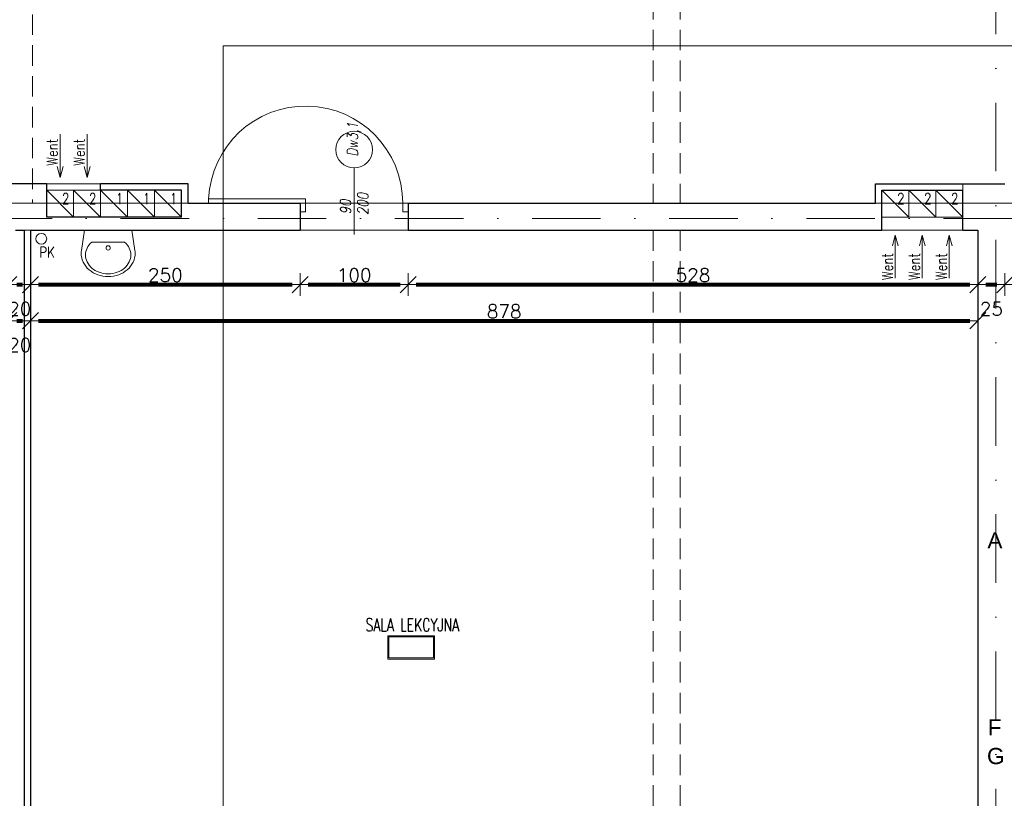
# Model space of a CAD drawing. Header units: metres. Extents: x 7408630 to 15602436, y 5561464 to 13303678.
# Tile 116 of 123: x 7412857 to 7413770, y 5566157 to 5566879. Entities that reach past the tile are written whole.
import ezdxf
from ezdxf.enums import TextEntityAlignment as Align

# ---------------------------------------------------------------- set-up
doc = ezdxf.new("R2010")
doc.units = ezdxf.units.M
doc.header["$MEASUREMENT"] = 0
doc.linetypes.add('DASHDOT', pattern=[25.4, 12.7, -6.35, 0, -6.35])
doc.linetypes.add('HIDDEN', pattern=[9.525, 6.35, -3.175])
for name, color, linetype, lineweight in [('!! 0_ Istn-sciany', 3, 'Continuous', 30), ('!! 0_ Istn-widok', 1, 'Continuous', 15), ('!! 0_Istn-armatura', 6, 'Continuous', 9), ('!! 0_Istn-drzwi', 1, 'Continuous', 13), ('!! 0_Istn-went', 5, 'Continuous', 13), ('!! 0_Opis_pom', 9, 'Continuous', 13), ('!! 0_Osie', 1, 'DASHDOT', 13), ('!! 1_OPIS POM NOWE', 140, 'Continuous', 5), ('!! 2_drzwi opis', 151, 'Continuous', 9), ('!! wymiary osi', 250, 'Continuous', 5), ('0-osie-liniA', 14, 'DASHDOT', 5), ('Granica', 112, 'Continuous', 80)]:
    doc.layers.add(name, color=color, linetype=linetype, lineweight=lineweight)
doc.layers.add('!! 0_ramki', color=66, linetype='Continuous', lineweight=9, plot=False)
doc.layers.add('Powierzchnia', color=140, linetype='Continuous', lineweight=5, plot=False)
doc.layers.add('!! 2_oznaczenia narozniki', color=7, linetype='Continuous')
doc.styles.add('50', font='ROMANS.shx', dxfattribs={"width": 0.8, "oblique": 10, "height": 10})
doc.styles.add('ARCHETYP', font='romans.shx', dxfattribs={"height": 15})
doc.styles.add('ARIAL', font='tahoma.ttf')
doc.styles.add('TXT', font='simplex.shx')
doc.dimstyles.new('DIM50', dxfattribs={"dimscale": 5, "dimtxt": 2, "dimasz": 1, "dimexe": 0, "dimexo": 0, "dimgap": 0.5, "dimtad": 1, "dimdec": 4, "dimrnd": 0.5, "dimdsep": 46, "dimtxsty": 'TXT', "dimblk": 'TICK1', "dimblk1": 'TICK1', "dimblk2": 'TICK1', "dimsah": 1, "dimcen": 0, "dimse1": 1, "dimse2": 1, "dimclrd": 1, "dimclre": 7, "dimclrt": 9, "dimadec": 0, "dimazin": 0, "dimtfac": 1, "dimtdec": 4, "dimtmove": 2, "dimatfit": 3, "dimldrblk": 'TICK1', "dimfxl": 1, "dimtolj": 1, "dimarcsym": 0})

# ---------------------------------------------------------------- blocks, each defined once
blk = doc.blocks.new('A$C578D6593')
for p, q in [((-26.36, 0), (-29.16, 18.76)), ((17.64, 0), (20.43, 18.76)), ((-19.63, 11), (10.9, 11)), ((-26.36, 0), (17.64, 0))]:
    blk.add_line(p, q)
blk.add_circle((-4.36, 16.5), 2)
for centre, radius, start, end in [((-7.68, 20), 22.03, 130.69553, 154.2825), ((-5.67, 17.67), 25.11, 109.6071, 130.69553), ((-5.67, 19.17), 21.11, 109.6071, 130.69553), ((-4.36, 14), 29, 90, 109.6071), ((-4.36, 15.5), 25, 90, 109.6071), ((-4.36, 14), 29, 70.3929, 90), ((-4.36, 15.5), 25, 70.3929, 90), ((-3.06, 19.17), 21.11, 49.30447, 70.3929), ((-3.06, 17.67), 25.11, 49.30447, 70.3929), ((-1.05, 20), 22.03, 25.7175, 49.30447), ((-10.79, 21.5), 18.58, 154.2825, 180), ((-10.79, 23), 14.58, 154.2825, 180), ((-7.68, 21.5), 18.03, 130.69553, 154.2825), ((-1.05, 21.5), 18.03, 25.7175, 49.30447), ((2.06, 23), 14.58, 0, 25.7175), ((2.06, 21.5), 18.58, 0, 25.7175), ((-10.79, 21.5), 18.58, 180, 188.47944), ((-10.79, 23), 14.58, 180, 205.7175), ((2.06, 23), 14.58, 334.2825, 0), ((2.06, 21.5), 18.58, 351.52056, 0), ((-7.68, 24.5), 18.03, 205.7175, 228.4823), ((-1.05, 24.5), 18.03, 311.5177, 334.2825)]:
    blk.add_arc(centre, radius, start, end)
blk = doc.blocks.new('BLOK OSI')
at = {"layer": '0-osie-liniA', "ltscale": 5}
for points in [[(51992.21142, -199661.23318), (51992.21142, -193642.4104)], [(48639.25763, -195002.0883), (55442.2848, -195002.0883)]]:
    blk.add_lwpolyline(points, dxfattribs=at)
blk = doc.blocks.new('1_ok-opis')
blk.add_line((0, 111.61), (0, 50))
blk.add_circle((0, 128.61), 17)
at = {"style": '50', "oblique": 10, "width": 0.8}
for tag, rotation, p in [('NR', 90, (0, 128.61)), ('NR', 270, (0, 128.61)), ('SZEROKOŚĆ', 90, (-8, 78.29)), ('WYSOKOŚĆ', 270, (-8, 78.29)), ('WYSOKOŚĆ', 90, (8, 78.29)), ('SZEROKOŚĆ', 270, (8, 78.29))]:
    blk.add_attdef(tag, text='', height=10, rotation=rotation, dxfattribs=at).set_placement(p, align=Align.MIDDLE)
blk = doc.blocks.new('TICK1')
at = {"color": 0}
for p, q in [((0, -1.4), (0, 1.4)), ((0, 0), (-1, 0))]:
    blk.add_line(p, q, dxfattribs=at)
at = {"color": 2}
blk.add_line((-1, -1), (1, 1), dxfattribs=at)
blk = doc.blocks.new('*D507')
at = {"layer": '!! wymiary osi', "color": 1, "lineweight": -2, "transparency": 16777216}
blk.add_line((73528.92, -195035.52), (73533.92, -195035.52), dxfattribs=at)
at = {"layer": 'DEFPOINTS', "color": 0, "transparency": 16777216}
for p in [(73521.42, -194951.59), (73541.42, -194951.59), (73541.42, -195035.52)]:
    blk.add_point(p, dxfattribs=at)
at = {"layer": '!! wymiary osi', "color": 1, "lineweight": -2, "transparency": 16777216, "xscale": 7.5, "yscale": 7.5, "zscale": 7.5, "rotation": 180}
blk.add_blockref('TICK1', (73521.42, -195035.52), dxfattribs=at)
at = {"layer": '!! wymiary osi', "color": 1, "lineweight": -2, "transparency": 16777216, "xscale": 7.5, "yscale": 7.5, "zscale": 7.5}
blk.add_blockref('TICK1', (73541.42, -195035.52), dxfattribs=at)
at = {"layer": '!! wymiary osi', "color": 9, "transparency": 16777216, "insert": (73531.42, -195058.02), "char_height": 12.5, "attachment_point": 5, "style": 'TXT'}
blk.add_mtext('\\A1;20', dxfattribs=at)
blk = doc.blocks.new('*D508')
at = {"layer": '!! wymiary osi', "color": 1, "lineweight": -2, "transparency": 16777216}
blk.add_line((73548.92, -195035.52), (74411.92, -195035.52), dxfattribs=at)
at = {"layer": 'DEFPOINTS', "color": 0, "transparency": 16777216}
for p in [(73541.42, -194951.59), (74419.42, -194951.59), (74419.42, -195035.52)]:
    blk.add_point(p, dxfattribs=at)
at = {"layer": '!! wymiary osi', "color": 1, "lineweight": -2, "transparency": 16777216, "xscale": 7.5, "yscale": 7.5, "zscale": 7.5, "rotation": 180}
blk.add_blockref('TICK1', (73541.42, -195035.52), dxfattribs=at)
at = {"layer": '!! wymiary osi', "color": 1, "lineweight": -2, "transparency": 16777216, "xscale": 7.5, "yscale": 7.5, "zscale": 7.5}
blk.add_blockref('TICK1', (74419.42, -195035.52), dxfattribs=at)
at = {"layer": '!! wymiary osi', "color": 9, "transparency": 16777216, "insert": (73980.42, -195026.77), "char_height": 12.5, "attachment_point": 5, "style": 'TXT'}
blk.add_mtext('\\A1;878', dxfattribs=at)
blk = doc.blocks.new('*D605')
at = {"layer": '!! wymiary osi', "color": 1, "lineweight": -2, "transparency": 16777216}
blk.add_line((73528.92, -195002), (73533.92, -195002), dxfattribs=at)
at = {"layer": 'DEFPOINTS', "color": 0, "transparency": 16777216}
for p in [(73521.42, -194951.59), (73541.42, -194951.59), (73541.42, -195002)]:
    blk.add_point(p, dxfattribs=at)
at = {"layer": '!! wymiary osi', "color": 1, "lineweight": -2, "transparency": 16777216, "xscale": 7.5, "yscale": 7.5, "zscale": 7.5, "rotation": 180}
blk.add_blockref('TICK1', (73521.42, -195002), dxfattribs=at)
at = {"layer": '!! wymiary osi', "color": 1, "lineweight": -2, "transparency": 16777216, "xscale": 7.5, "yscale": 7.5, "zscale": 7.5}
blk.add_blockref('TICK1', (73541.42, -195002), dxfattribs=at)
at = {"layer": '!! wymiary osi', "color": 9, "transparency": 16777216, "insert": (73531.42, -195024.5), "char_height": 12.5, "attachment_point": 5, "style": 'TXT'}
blk.add_mtext('\\A1;20', dxfattribs=at)
blk = doc.blocks.new('*D606')
at = {"layer": '!! wymiary osi', "color": 1, "lineweight": -2, "transparency": 16777216}
blk.add_line((73548.92, -195002), (73783.92, -195002), dxfattribs=at)
at = {"layer": 'DEFPOINTS', "color": 0, "transparency": 16777216}
for p in [(73541.42, -194951.59), (73791.42, -194951.59), (73791.42, -195002)]:
    blk.add_point(p, dxfattribs=at)
at = {"layer": '!! wymiary osi', "color": 1, "lineweight": -2, "transparency": 16777216, "xscale": 7.5, "yscale": 7.5, "zscale": 7.5, "rotation": 180}
blk.add_blockref('TICK1', (73541.42, -195002), dxfattribs=at)
at = {"layer": '!! wymiary osi', "color": 1, "lineweight": -2, "transparency": 16777216, "xscale": 7.5, "yscale": 7.5, "zscale": 7.5}
blk.add_blockref('TICK1', (73791.42, -195002), dxfattribs=at)
at = {"layer": '!! wymiary osi', "color": 9, "transparency": 16777216, "insert": (73666.42, -194993.25), "char_height": 12.5, "attachment_point": 5, "style": 'TXT'}
blk.add_mtext('\\A1;250', dxfattribs=at)
blk = doc.blocks.new('*D607')
at = {"layer": '!! wymiary osi', "color": 1, "lineweight": -2, "transparency": 16777216}
blk.add_line((73798.92, -195002), (73883.92, -195002), dxfattribs=at)
at = {"layer": 'DEFPOINTS', "color": 0, "transparency": 16777216}
for p in [(73791.42, -194951.59), (73891.42, -194951.59), (73891.42, -195002)]:
    blk.add_point(p, dxfattribs=at)
at = {"layer": '!! wymiary osi', "color": 1, "lineweight": -2, "transparency": 16777216, "xscale": 7.5, "yscale": 7.5, "zscale": 7.5, "rotation": 180}
blk.add_blockref('TICK1', (73791.42, -195002), dxfattribs=at)
at = {"layer": '!! wymiary osi', "color": 1, "lineweight": -2, "transparency": 16777216, "xscale": 7.5, "yscale": 7.5, "zscale": 7.5}
blk.add_blockref('TICK1', (73891.42, -195002), dxfattribs=at)
at = {"layer": '!! wymiary osi', "color": 9, "transparency": 16777216, "insert": (73841.42, -194993.25), "char_height": 12.5, "attachment_point": 5, "style": 'TXT'}
blk.add_mtext('\\A1;100', dxfattribs=at)
blk = doc.blocks.new('*D608')
at = {"layer": '!! wymiary osi', "color": 1, "lineweight": -2, "transparency": 16777216}
blk.add_line((73898.92, -195002), (74411.92, -195002), dxfattribs=at)
at = {"layer": 'DEFPOINTS', "color": 0, "transparency": 16777216}
for p in [(73891.42, -194951.59), (74419.42, -194951.59), (74419.42, -195002)]:
    blk.add_point(p, dxfattribs=at)
at = {"layer": '!! wymiary osi', "color": 1, "lineweight": -2, "transparency": 16777216, "xscale": 7.5, "yscale": 7.5, "zscale": 7.5, "rotation": 180}
blk.add_blockref('TICK1', (73891.42, -195002), dxfattribs=at)
at = {"layer": '!! wymiary osi', "color": 1, "lineweight": -2, "transparency": 16777216, "xscale": 7.5, "yscale": 7.5, "zscale": 7.5}
blk.add_blockref('TICK1', (74419.42, -195002), dxfattribs=at)
at = {"layer": '!! wymiary osi', "color": 9, "transparency": 16777216, "insert": (74155.42, -194993.25), "char_height": 12.5, "attachment_point": 5, "style": 'TXT'}
blk.add_mtext('\\A1;528', dxfattribs=at)
blk = doc.blocks.new('*D609')
at = {"layer": '!! wymiary osi', "color": 1, "lineweight": -2, "transparency": 16777216}
blk.add_line((74426.92, -195002), (74436.92, -195002), dxfattribs=at)
at = {"layer": 'DEFPOINTS', "color": 0, "transparency": 16777216}
for p in [(74419.42, -194951.59), (74444.42, -194951.59), (74444.42, -195002)]:
    blk.add_point(p, dxfattribs=at)
at = {"layer": '!! wymiary osi', "color": 1, "lineweight": -2, "transparency": 16777216, "xscale": 7.5, "yscale": 7.5, "zscale": 7.5, "rotation": 180}
blk.add_blockref('TICK1', (74419.42, -195002), dxfattribs=at)
at = {"layer": '!! wymiary osi', "color": 1, "lineweight": -2, "transparency": 16777216, "xscale": 7.5, "yscale": 7.5, "zscale": 7.5}
blk.add_blockref('TICK1', (74444.42, -195002), dxfattribs=at)
at = {"layer": '!! wymiary osi', "color": 9, "transparency": 16777216, "insert": (74431.92, -195024.5), "char_height": 12.5, "attachment_point": 5, "style": 'TXT'}
blk.add_mtext('\\A1;25', dxfattribs=at)
blk = doc.blocks.new('*D610')
at = {"layer": '!! wymiary osi', "color": 1, "lineweight": -2, "transparency": 16777216}
blk.add_line((74451.92, -195002), (75086.92, -195002), dxfattribs=at)
at = {"layer": 'DEFPOINTS', "color": 0, "transparency": 16777216}
for p in [(74444.42, -194951.59), (75094.42, -194951.59), (75094.42, -195002)]:
    blk.add_point(p, dxfattribs=at)
at = {"layer": '!! wymiary osi', "color": 1, "lineweight": -2, "transparency": 16777216, "xscale": 7.5, "yscale": 7.5, "zscale": 7.5, "rotation": 180}
blk.add_blockref('TICK1', (74444.42, -195002), dxfattribs=at)
at = {"layer": '!! wymiary osi', "color": 1, "lineweight": -2, "transparency": 16777216, "xscale": 7.5, "yscale": 7.5, "zscale": 7.5}
blk.add_blockref('TICK1', (75094.42, -195002), dxfattribs=at)
at = {"layer": '!! wymiary osi', "color": 9, "transparency": 16777216, "insert": (74769.42, -194993.25), "char_height": 12.5, "attachment_point": 5, "style": 'TXT'}
blk.add_mtext('\\A1;650', dxfattribs=at)
blk = doc.blocks.new('A$C9c944097')
at = {"layer": '!! 0_ Istn-sciany'}
for points in [[(2179.5, -530.47213), (1972.5, -530.47213)], [(2179.5, -561.47213), (2179.5, -530.47213)], [(2310.5, -530.47213), (2229.5, -530.47213)], [(2229.5, -536.47213), (2229.5, -530.47213)], [(2304.5, -536.47213), (2229.5, -536.47213)], [(2304.5, -561.47213), (2304.5, -536.47213)], [(2310.5, -548.47213), (2310.5, -530.47213)], [(2947.5, -548.47213), (2947.5, -530.47213)], [(2947.5, -530.47213), (3067.5, -530.47213)], [(2953.5, -573.47213), (2953.5, -536.47213)], [(2953.5, -536.47213), (3028.5, -536.47213)], [(3028.5, -573.47213), (3028.5, -536.47213)], [(2310.5, -548.47213), (2414.5, -548.47213)], [(2414.5, -548.47213), (2414.5, -573.47213)], [(2514.5, -548.47213), (2947.5, -548.47213)], [(2514.5, -548.47213), (2514.5, -573.47213)], [(2304.5, -561.47213), (2179.5, -561.47213)], [(2150.5, -573.47213), (2158.5, -573.47213)], [(2158.5, -573.47213), (2158.5, -1209.47213)], [(2164.5, -573.47213), (2414.5, -573.47213)], [(2164.5, -573.47213), (2164.5, -1209.47213)], [(2514.5, -573.47213), (2953.5, -573.47213)], [(3028.5, -573.47213), (3042.5, -573.47213)], [(3042.5, -573.47213), (3042.5, -1209.47213)]]:
    blk.add_lwpolyline(points, dxfattribs=at)
at = {"layer": '!! 0_ Istn-widok', "linetype": 'HIDDEN', "ltscale": 3}
for p, q in [((2166.50659, 26.52787), (2166.50659, -548.47213)), ((2741.50659, -273.47213), (2741.50659, -548.47213)), ((2766.50659, -273.47213), (2766.50659, -548.47213)), ((2741.50659, -573.47213), (2741.50659, -1209.47213)), ((2766.50659, -573.47213), (2766.50659, -1209.47213))]:
    blk.add_line(p, q, dxfattribs=at)
at = {"layer": '!! 0_ Istn-widok'}
for points in [[(3028.5, -536.47213), (3028.5, -530.47213)], [(2304.5, -548.47213), (2310.5, -548.47213)], [(2947.5, -548.47213), (2953.5, -548.47213)], [(2158.5, -573.47213), (2164.5, -573.47213)]]:
    blk.add_lwpolyline(points, dxfattribs=at)
at = {"layer": '!! 0_Istn-armatura'}
blk.add_circle((2174.5, -581.47213), 5, dxfattribs=at)
at = {"layer": '!! 0_Istn-drzwi'}
blk.add_lwpolyline([(2464.5, -577.47213), (2464.5, -527.47213)], dxfattribs=at)
for points in [[(2329.5, -544.47213), (2419.5, -544.47213), (2419.5, -548.47213), (2329.5, -548.47213)], [(2419.5, -556.47213), (2414.5, -556.47213), (2414.5, -548.47213), (2419.5, -548.47213)], [(2509.5, -556.47213), (2514.5, -556.47213), (2514.5, -548.47213), (2509.5, -548.47213)]]:
    blk.add_lwpolyline(points, close=True, dxfattribs=at)
blk.add_arc((2419.5, -548.47213), 90, 0.00000004, 177.45268182, dxfattribs=at)
at = {"layer": '!! 0_Istn-went'}
for points in [[(2192, -484.51507), (2192, -524.5616)], [(2217, -484.51507), (2217, -524.5616)], [(2192, -524.5616), (2189.32051, -514.5616)], [(2192, -524.5616), (2194.67949, -514.5616)], [(2217, -524.5616), (2214.32051, -514.5616)], [(2217, -524.5616), (2219.67949, -514.5616)], [(2179.5, -530.47213), (2229.5, -530.47213)], [(2179.5, -536.47213), (2204.5, -561.47213)], [(2204.5, -536.47213), (2229.5, -561.47213)], [(2229.5, -536.47213), (2254.5, -561.47213)], [(2254.5, -536.47213), (2279.5, -561.47213)], [(2279.5, -536.47213), (2304.5, -561.47213)], [(2953.5, -536.47213), (2978.5, -561.47213)], [(2978.5, -536.47213), (3003.5, -561.47213)], [(3003.5, -536.47213), (3028.5, -561.47213)], [(2953.5, -573.47213), (3028.5, -573.47213)], [(2966, -578.02406), (2963.32051, -588.02406)], [(2966, -618.07058), (2966, -578.02406)], [(2966, -578.02406), (2968.67949, -588.02406)], [(2991, -578.02406), (2988.32051, -588.02406)], [(2991, -618.07058), (2991, -578.02406)], [(2991, -578.02406), (2993.67949, -588.02406)], [(3016, -578.02406), (3013.32051, -588.02406)], [(3016, -618.07058), (3016, -578.02406)], [(3016, -578.02406), (3018.67949, -588.02406)]]:
    blk.add_lwpolyline(points, dxfattribs=at)
for points in [[(2179.5, -561.47213), (2204.5, -561.47213), (2204.5, -536.47213), (2179.5, -536.47213)], [(2204.5, -561.47213), (2229.5, -561.47213), (2229.5, -536.47213), (2204.5, -536.47213)], [(2229.5, -561.47213), (2254.5, -561.47213), (2254.5, -536.47213), (2229.5, -536.47213)], [(2254.5, -561.47213), (2279.5, -561.47213), (2279.5, -536.47213), (2254.5, -536.47213)], [(2279.5, -561.47213), (2304.5, -561.47213), (2304.5, -536.47213), (2279.5, -536.47213)], [(2953.5, -561.47213), (2978.5, -561.47213), (2978.5, -536.47213), (2953.5, -536.47213)], [(2978.5, -561.47213), (3003.5, -561.47213), (3003.5, -536.47213), (2978.5, -536.47213)], [(3003.5, -561.47213), (3028.5, -561.47213), (3028.5, -536.47213), (3003.5, -536.47213)]]:
    blk.add_lwpolyline(points, close=True, dxfattribs=at)
at = {"layer": '!! 0_Opis_pom', "ltscale": 0.7}
for points in [[(2495.52573, -970.95338), (2539.04573, -970.95338), (2539.04573, -949.19338), (2495.52573, -949.19338)], [(2496.61373, -969.86538), (2537.95773, -969.86538), (2537.95773, -950.28138), (2496.61373, -950.28138)]]:
    blk.add_lwpolyline(points, close=True, dxfattribs=at)
at = {"layer": '!! 0_ramki'}
blk.add_lwpolyline([(2343.21774, -4602.5562), (2343.21774, -402.5562), (5313.21774, -402.5562), (5313.21774, -4602.5562)], close=True, dxfattribs=at)
at = {"layer": 'Powierzchnia'}
for points in [[(4241.5, -548.47213), (1448.5, -548.47213), (1448.5, -443.47213), (1266.5, -443.47213), (1266.5, -273.47213), (4241.5, -273.47213)], [(2164.5, -1209.47213), (3042.5, -1209.47213), (3042.5, -573.47213), (2164.5, -573.47213)]]:
    blk.add_lwpolyline(points, close=True, dxfattribs=at)
at = {"layer": '!! 0_Istn-armatura', "rotation": 180}
blk.add_blockref('A$C578D6593', (2232.13638, -573.47213), dxfattribs=at)
at = {"layer": '!! 0_Osie'}
blk.add_blockref('BLOK OSI', (-48933.21142, 194439.57635), dxfattribs=at)
at = {"layer": '!! 2_drzwi opis'}
ref = blk.add_blockref('1_ok-opis', (2464.5, -627.47174), dxfattribs=dict(at, xscale=-1, rotation=359.9999963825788))
ref.add_attrib('WYSOKOŚĆ', '90 ', dxfattribs={"layer": '0', "height": 10, "rotation": 89.99999638, "style": '50', "oblique": 10, "width": 0.8}).set_placement((2456.5, -549.18089), align=Align.MIDDLE)
ref.add_attrib('SZEROKOŚĆ', '200', dxfattribs={"layer": '0', "height": 10, "rotation": 89.99999638, "style": '50', "oblique": 10, "width": 0.8}).set_placement((2472.5, -549.18089), align=Align.MIDDLE)
ref.add_attrib('NR', 'Dw3,1', dxfattribs={"layer": '0', "height": 10, "rotation": 89.99999638, "style": '50', "oblique": 10, "width": 0.8}).set_placement((2464.5, -489.2646), align=Align.MIDDLE)
at = {"layer": '!! 0_Istn-armatura', "style": 'ARCHETYP', "width": 0.8}
blk.add_text('PK', height=10, rotation=0.00000004, dxfattribs=at).set_placement((2172.71811, -598.92547))
at = {"layer": '!! 0_Istn-went', "style": 'ARCHETYP', "width": 0.8}
for s, rotation, p in [('Went', 89.99999996, (2189.66977, -513.89184)), ('Went', 89.99999996, (2214.66977, -513.89184)), ('2', 0.00000004, (2193.66143, -549.29459)), ('2', 0.00000004, (2218.66143, -549.29459)), ('1', 0.00000004, (2243.66143, -549.29459)), ('1', 0.00000004, (2268.66143, -549.29459)), ('1', 0.00000004, (2293.66143, -549.29459)), ('2', 0.00000004, (2967.66143, -549.29459)), ('2', 0.00000004, (2992.66143, -549.29459)), ('2', 0.00000004, (3017.66143, -549.29459)), ('Went', 89.99999996, (2963.66977, -619.85747)), ('Went', 89.99999996, (2988.66977, -619.85747)), ('Went', 89.99999996, (3013.66977, -619.85747))]:
    blk.add_text(s, height=10, rotation=rotation, dxfattribs=at).set_placement(p)
at = {"layer": '!! 0_Opis_pom', "ltscale": 0.7, "style": 'TXT', "width": 0.7}
blk.add_text('SALA LEKCYJNA', height=12, dxfattribs=at).set_placement((2518.40086, -945.14707), align=Align.CENTER)
at = {"layer": '!! 0_Opis_pom', "ltscale": 0.7, "style": 'ARIAL'}
for tag, p in [('B2,14', (2497.12282, -23.97252)), ('B2,12', (1965.56932, -35.77631)), ('B2,11', (1692.08817, -60.77765)), ('B2,16', (3818.15438, -63.71828)), ('B2,19.1', (5324.74708, -87.92078)), ('B2,17', (4129.82322, -93.25972)), ('B2,10', (1351.71035, -111.25665)), ('B2,15', (3189.46558, -109.69496)), ('B2,13', (2272.99389, -121.89624)), ('A2,5', (1075.52681, -127.78965)), ('B2,18', (4545.51277, -234.12017)), ('B2,19', (5775.76711, -239.42159)), ('A2,4', (318.83322, -329.3265)), ('A2.1', (994.53557, -353.44633)), ('B2.7', (3171.3557, -458.01164)), ('B2.2', (3599.26223, -690.3637)), ('A2.2', (994.53557, -692.67095)), ('B2,21', (4593.23787, -912.69388)), ('A2.3', (455.44717, -940.66614)), ('B2,9', (1798.58924, -939.09545)), ('B2,4', (3116.67143, -940.65712)), ('B2,3', (3297.35823, -941.16418)), ('B2,8', (2517.28573, -960.07338)), ('B2.1', (3927.81794, -970.24709)), ('B2,20', (5834.09772, -965.70749)), ('B2,5', (3309.56672, -1129.12418)), ('B2,6', (3122.36837, -1171.43557)), ('C2,2', (3435.86614, -1487.77973)), ('C2,1', (3957.73656, -2408.10352)), ('C2,3', (3457.72791, -2555.15039)), ('D1,1', (2554.19917, -3205.91504)), ('C2,4', (3866.78124, -3285.77383)), ('D1,6', (1380.86316, -3373.10994)), ('D1,4', (1780.27581, -3366.18103)), ('D1,3', (2098.36626, -3546.18257)), ('C2,5', (3178.15957, -3610.67242)), ('D1,5', (1914.6928, -3621.18339)), ('D1,2', (2201.15492, -3794.18451)), ('D1,7', (477.95048, -4408.76849)), ('D1,8', (338.43039, -4834.32895))]:
    blk.add_attdef(tag, text='', height=11.968, dxfattribs=at).set_placement(p, align=Align.MIDDLE_CENTER)
at = {"layer": '!! 1_OPIS POM NOWE', "style": 'ARIAL'}
for tag, p in [('C2.5B', (3593.7377, -3168.5911)), ('C2,5C', (3526.78796, -3281.02046)), ('C2.4', (3997.15534, -3347.99835)), ('E2,2', (2945.33506, -3413.31629)), ('C2,5A', (3566.4961, -3615.37865)), ('E2.9', (3984.52714, -3783.77287)), ('E2.7', (4645.53364, -3784.14655)), ('D1,2', (2903.25587, -3794.18451)), ('E2.2', (3405.83089, -4049.74196)), ('E2.8', (4380.36687, -4058.97571)), ('E2.6', (5154.87983, -4066.29138)), ('E2.1', (4427.07303, -4318.94156)), ('E2,3', (3401.59976, -4465.83792)), ('E2.4', (3758.95342, -4705.0924)), ('E2.5', (5238.11734, -4786.79525))]:
    blk.add_attdef(tag, text='', height=11.968, dxfattribs=at).set_placement(p, align=Align.MIDDLE_CENTER)
at = {"layer": '!! 2_oznaczenia narozniki', "char_height": 15, "attachment_point": 1, "style": 'TXT'}
for s, insert in [('{\\fArial|b0|i0|c238|p34;A}', (3051.331, -853.36373)), ('{\\fArial|b0|i0|c238|p34;F}', (3051.60486, -1026.62894)), ('{\\fArial|b0|i0|c238|p34;G}', (3050.9242, -1053.18808))]:
    blk.add_mtext_dynamic_manual_height_columns(s, width=15, gutter_width=75, heights=[15], dxfattribs=dict(at, insert=insert))
at = {"layer": '!! wymiary osi'}
for base, p1, p2, picture, middle in [((2164.5, -657.39929), (2144.5, -573.47213), (2164.5, -573.47213), '*D507', (2154.5, -679.89929)), ((2164.5, -623.88662), (2144.5, -573.47213), (2164.5, -573.47213), '*D605', (2154.5, -646.38662)), ((3042.5, -657.39929), (2164.5, -573.47213), (3042.5, -573.47213), '*D508', (2603.5, -648.64929)), ((2414.5, -623.88662), (2164.5, -573.47213), (2414.5, -573.47213), '*D606', (2289.5, -615.13662)), ((2514.5, -623.88662), (2414.5, -573.47213), (2514.5, -573.47213), '*D607', (2464.5, -615.13662)), ((3042.5, -623.88662), (2514.5, -573.47213), (3042.5, -573.47213), '*D608', (2778.5, -615.13662)), ((3067.5, -623.88662), (3042.5, -573.47213), (3067.5, -573.47213), '*D609', (3055, -646.38662)), ((3717.5, -623.88662), (3067.5, -573.47213), (3717.5, -573.47213), '*D610', (3392.5, -615.13662))]:
    dim = blk.add_linear_dim(base=base, p1=p1, p2=p2, dimstyle='DIM50', dxfattribs=at)
    dim.commit()
    dim.dimension.update_dxf_attribs({"geometry": picture, "text_midpoint": middle, "insert": (-71376.92327, 194378.11618)})

msp = doc.modelspace()

# ---------------------------------------------------------------- block references
at = {"layer": 'Granica'}
msp.add_blockref('A$C9c944097', (7410702.59401, 5567256.9858), dxfattribs=at)

doc.saveas('drawing.dxf')
